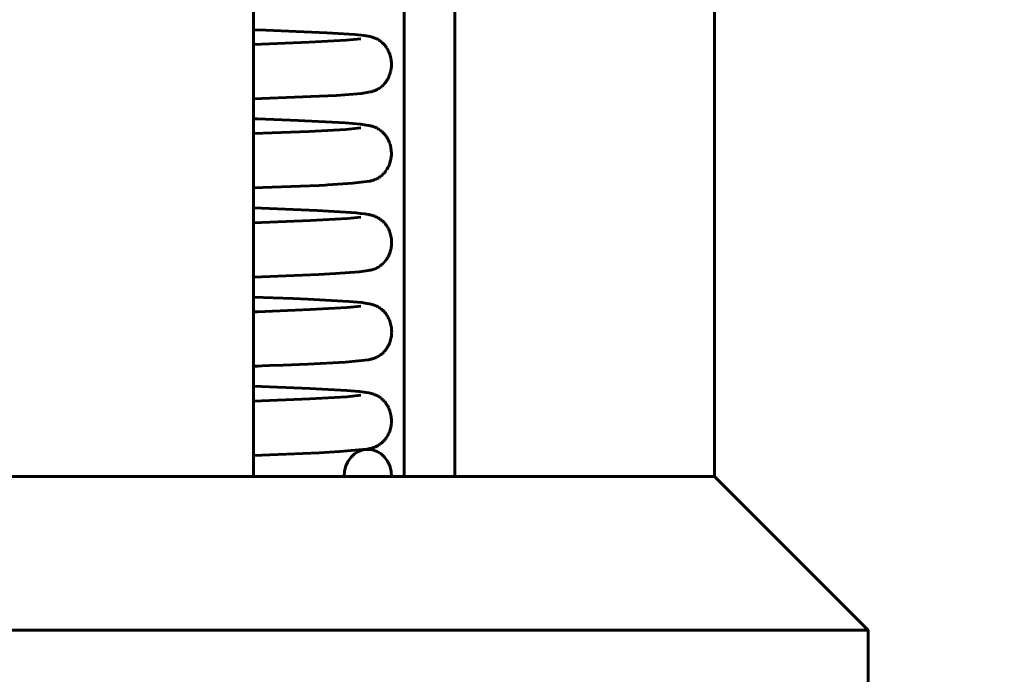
# Model space of a CAD drawing. Header units: millimetres. Extents: x 0 to 210, y 0 to 297.
# Tile 23 of 29: x 162 to 180, y 203 to 215. Entities that reach past the tile are written whole.
import ezdxf

# ---------------------------------------------------------------- set-up
doc = ezdxf.new("R2010")
doc.units = ezdxf.units.MM
doc.linetypes.add('K5LT_BASIC', pattern=[0])
doc.linetypes.add('K5LT_THIN', pattern=[0])
doc.layers.add('Системный слой', color=7, linetype='Continuous')
doc.layers.add('Системный слой (1)', color=251, linetype='Continuous', true_color=0x6c6c6c)
doc.styles.add('KDIMTEXTSTYLE', font='txt', dxfattribs={"width": 0.96, "oblique": 15, "height": 5})
doc.styles.add('KTEXTSTYLE', font='txt', dxfattribs={"width": 0.96, "height": 5})
doc.dimstyles.new('KDIMSTYLE (1.00)', dxfattribs={"dimtxt": 5, "dimasz": 1, "dimexe": 2, "dimexo": 0, "dimgap": 1, "dimtad": 1, "dimtxsty": 'KDIMTEXTSTYLE', "dimsah": 1, "dimcen": 0, "dimdle": 1, "dimadec": 0, "dimazin": 0, "dimtfac": 0.667, "dimtmove": 0, "dimatfit": 3, "dimfxl": 1, "dimtvp": 1, "dimtolj": 1, "dimtzin": 0, "dimarcsym": 0})

# ---------------------------------------------------------------- blocks, each defined once
blk = doc.blocks.new('U76')
at = {"layer": 'Системный слой (1)', "color": 143, "linetype": 'K5LT_BASIC', "lineweight": 60, "true_color": 0x33acca}
for p, q in [((167.526, 214.33), (166.504, 214.291)), ((168.207, 214.368), (167.526, 214.33)), ((168.479, 214.397), (168.207, 214.368))]:
    blk.add_line(p, q, dxfattribs=at)
blk = doc.blocks.new('U81')
at = {"layer": 'Системный слой (1)', "color": 143, "linetype": 'K5LT_BASIC', "lineweight": 60, "true_color": 0x33acca}
for p, q in [((167.537, 207.966), (166.504, 208.005)), ((168.219, 207.927), (167.537, 207.966)), ((168.447, 207.908), (168.219, 207.927)), ((168.537, 207.897), (168.447, 207.908)), ((168.577, 207.891), (168.537, 207.897)), ((168.621, 207.883), (168.577, 207.891)), ((168.625, 207.882), (168.621, 207.883)), ((168.647, 207.878), (168.625, 207.882)), ((168.657, 207.875), (168.647, 207.878)), ((168.663, 207.874), (168.657, 207.875)), ((168.668, 207.872), (168.663, 207.874)), ((168.678, 207.87), (168.668, 207.872)), ((168.692, 207.866), (168.678, 207.87)), ((168.7, 207.863), (168.692, 207.866)), ((168.704, 207.862), (168.7, 207.863)), ((168.706, 207.861), (168.704, 207.862)), ((168.707, 207.86), (168.706, 207.861)), ((168.71, 207.86), (168.707, 207.86)), ((168.712, 207.859), (168.71, 207.86)), ((168.715, 207.858), (168.712, 207.859)), ((168.719, 207.856), (168.715, 207.858)), ((168.727, 207.853), (168.719, 207.856)), ((168.741, 207.848), (168.727, 207.853)), ((168.748, 207.845), (168.741, 207.848)), ((168.752, 207.843), (168.748, 207.845)), ((168.754, 207.842), (168.752, 207.843)), ((168.755, 207.841), (168.754, 207.842)), ((168.773, 207.833), (168.755, 207.841)), ((168.787, 207.826), (168.773, 207.833)), ((168.794, 207.821), (168.787, 207.826)), ((168.798, 207.819), (168.794, 207.821)), ((168.8, 207.818), (168.798, 207.819)), ((168.801, 207.817), (168.8, 207.818)), ((168.817, 207.807), (168.801, 207.817)), ((168.831, 207.797), (168.817, 207.807)), ((168.839, 207.792), (168.831, 207.797)), ((168.843, 207.789), (168.839, 207.792)), ((168.845, 207.788), (168.843, 207.789)), ((168.846, 207.787), (168.845, 207.788)), ((168.861, 207.775), (168.846, 207.787)), ((168.875, 207.762), (168.861, 207.775)), ((168.882, 207.756), (168.875, 207.762)), ((168.886, 207.752), (168.882, 207.756)), ((168.888, 207.75), (168.886, 207.752)), ((168.889, 207.749), (168.888, 207.75)), ((168.902, 207.736), (168.889, 207.749)), ((168.915, 207.721), (168.902, 207.736)), ((168.922, 207.713), (168.915, 207.721)), ((168.925, 207.709), (168.922, 207.713)), ((168.927, 207.707), (168.925, 207.709)), ((168.927, 207.706), (168.927, 207.707)), ((168.939, 207.691), (168.927, 207.706)), ((168.951, 207.673), (168.939, 207.691)), ((168.957, 207.664), (168.951, 207.673)), ((168.96, 207.659), (168.957, 207.664)), ((168.961, 207.657), (168.96, 207.659)), ((168.962, 207.656), (168.961, 207.657)), ((168.972, 207.638), (168.962, 207.656)), ((168.983, 207.616), (168.972, 207.638)), ((168.989, 207.605), (168.983, 207.616)), ((168.991, 207.599), (168.989, 207.605)), ((168.993, 207.596), (168.991, 207.599)), ((168.993, 207.595), (168.993, 207.596)), ((169.002, 207.573), (168.993, 207.595)), ((169.011, 207.548), (169.002, 207.573)), ((169.015, 207.535), (169.011, 207.548)), ((169.017, 207.529), (169.015, 207.535)), ((169.018, 207.525), (169.017, 207.529)), ((169.018, 207.524), (169.018, 207.525)), ((169.024, 207.499), (169.018, 207.524)), ((169.03, 207.473), (169.024, 207.499)), ((169.032, 207.459), (169.03, 207.473)), ((169.033, 207.452), (169.032, 207.459)), ((169.034, 207.449), (169.033, 207.452)), ((169.034, 207.447), (169.034, 207.449)), ((169.037, 207.422), (169.034, 207.447)), ((169.028, 207.251), (169.033, 207.276)), ((169.033, 207.276), (169.036, 207.298)), ((169.036, 207.302), (169.037, 207.309)), ((169.036, 207.299), (169.036, 207.302)), ((169.036, 207.298), (169.036, 207.299)), ((169.039, 207.395), (169.037, 207.422)), ((169.037, 207.309), (169.038, 207.321)), ((169.038, 207.321), (169.039, 207.347)), ((169.039, 207.382), (169.039, 207.395)), ((169.04, 207.375), (169.039, 207.382)), ((169.039, 207.347), (169.04, 207.37)), ((169.04, 207.372), (169.04, 207.375)), ((169.04, 207.37), (169.04, 207.372)), ((168.943, 207.054), (168.957, 207.075)), ((168.957, 207.075), (168.968, 207.093)), ((168.968, 207.093), (168.969, 207.094)), ((168.969, 207.094), (168.97, 207.097)), ((168.97, 207.097), (168.973, 207.103)), ((168.973, 207.103), (168.979, 207.114)), ((168.979, 207.114), (168.991, 207.137)), ((168.991, 207.137), (168.999, 207.158)), ((168.999, 207.158), (169, 207.159)), ((169, 207.159), (169.001, 207.162)), ((169.001, 207.162), (169.004, 207.168)), ((169.004, 207.168), (169.008, 207.18)), ((169.008, 207.18), (169.016, 207.205)), ((169.016, 207.205), (169.023, 207.228)), ((169.023, 207.229), (169.024, 207.232)), ((169.023, 207.228), (169.023, 207.229)), ((169.024, 207.232), (169.025, 207.238)), ((169.025, 207.238), (169.028, 207.251)), ((168.748, 206.891), (168.756, 206.894)), ((168.756, 206.894), (168.769, 206.901)), ((168.769, 206.901), (168.793, 206.913)), ((168.793, 206.913), (168.794, 206.914)), ((168.794, 206.914), (168.796, 206.915)), ((168.796, 206.915), (168.799, 206.917)), ((168.799, 206.917), (168.8, 206.918)), ((168.8, 206.918), (168.801, 206.918)), ((168.801, 206.918), (168.802, 206.919)), ((168.801, 206.918), (168.801, 206.918)), ((168.802, 206.919), (168.803, 206.92)), ((168.803, 206.92), (168.805, 206.921)), ((168.805, 206.921), (168.807, 206.922)), ((168.807, 206.922), (168.811, 206.924)), ((168.811, 206.924), (168.812, 206.925)), ((168.812, 206.925), (168.813, 206.926)), ((168.812, 206.925), (168.812, 206.925)), ((168.813, 206.926), (168.816, 206.928)), ((168.816, 206.928), (168.82, 206.931)), ((168.82, 206.931), (168.83, 206.937)), ((168.83, 206.937), (168.834, 206.94)), ((168.834, 206.941), (168.836, 206.942)), ((168.834, 206.94), (168.834, 206.941)), ((168.836, 206.942), (168.839, 206.944)), ((168.839, 206.944), (168.845, 206.949)), ((168.845, 206.949), (168.858, 206.96)), ((168.858, 206.96), (168.883, 206.983)), ((168.883, 206.983), (168.884, 206.984)), ((168.884, 206.984), (168.886, 206.986)), ((168.886, 206.986), (168.891, 206.99)), ((168.891, 206.99), (168.899, 206.999)), ((168.899, 206.999), (168.916, 207.019)), ((168.916, 207.019), (168.929, 207.035)), ((168.929, 207.035), (168.93, 207.036)), ((168.93, 207.036), (168.932, 207.038)), ((168.932, 207.038), (168.936, 207.043)), ((168.936, 207.043), (168.943, 207.054)), ((166.504, 206.733), (167.709, 206.781)), ((167.709, 206.781), (168.09, 206.802)), ((168.09, 206.802), (168.583, 206.847)), ((168.583, 206.847), (168.587, 206.848)), ((168.587, 206.848), (168.639, 206.857)), ((168.639, 206.857), (168.647, 206.859)), ((168.647, 206.859), (168.66, 206.862)), ((168.66, 206.862), (168.681, 206.868)), ((168.681, 206.868), (168.697, 206.872)), ((168.697, 206.872), (168.707, 206.875)), ((168.707, 206.875), (168.716, 206.879)), ((168.716, 206.879), (168.722, 206.88)), ((168.722, 206.88), (168.725, 206.882)), ((168.725, 206.882), (168.726, 206.882)), ((168.726, 206.882), (168.728, 206.883)), ((168.728, 206.883), (168.729, 206.883)), ((168.729, 206.883), (168.731, 206.884)), ((168.731, 206.884), (168.733, 206.885)), ((168.733, 206.885), (168.737, 206.886)), ((168.737, 206.886), (168.739, 206.887)), ((168.739, 206.887), (168.743, 206.889)), ((168.743, 206.889), (168.748, 206.891))]:
    blk.add_line(p, q, dxfattribs=at)
blk = doc.blocks.new('U87')
at = {"layer": 'Системный слой (1)', "color": 143, "linetype": 'K5LT_BASIC', "lineweight": 60, "true_color": 0x33acca}
for p, q in [((167.67, 211.238), (166.504, 211.283)), ((168.196, 211.208), (167.67, 211.238)), ((168.39, 211.192), (168.196, 211.208)), ((168.47, 211.184), (168.39, 211.192)), ((168.547, 211.175), (168.47, 211.184)), ((168.582, 211.17), (168.547, 211.175)), ((168.624, 211.162), (168.582, 211.17)), ((168.637, 211.16), (168.624, 211.162)), ((168.653, 211.156), (168.637, 211.16)), ((168.661, 211.154), (168.653, 211.156)), ((168.665, 211.153), (168.661, 211.154)), ((168.668, 211.152), (168.665, 211.153)), ((168.674, 211.151), (168.668, 211.152)), ((168.686, 211.147), (168.674, 211.151)), ((168.698, 211.144), (168.686, 211.147)), ((168.705, 211.142), (168.698, 211.144)), ((168.708, 211.14), (168.705, 211.142)), ((168.71, 211.14), (168.708, 211.14)), ((168.711, 211.139), (168.71, 211.14)), ((168.714, 211.139), (168.711, 211.139)), ((168.716, 211.138), (168.714, 211.139)), ((168.719, 211.137), (168.716, 211.138)), ((168.721, 211.136), (168.719, 211.137)), ((168.724, 211.135), (168.721, 211.136)), ((168.729, 211.133), (168.724, 211.135)), ((168.734, 211.131), (168.729, 211.133)), ((168.737, 211.13), (168.734, 211.131)), ((168.738, 211.129), (168.737, 211.13)), ((168.739, 211.129), (168.738, 211.129)), ((168.755, 211.122), (168.739, 211.129)), ((168.769, 211.115), (168.755, 211.122)), ((168.777, 211.111), (168.769, 211.115)), ((168.781, 211.109), (168.777, 211.111)), ((168.783, 211.108), (168.781, 211.109)), ((168.784, 211.108), (168.783, 211.108)), ((168.801, 211.098), (168.784, 211.108)), ((168.815, 211.089), (168.801, 211.098)), ((168.823, 211.084), (168.815, 211.089)), ((168.827, 211.082), (168.823, 211.084)), ((168.829, 211.081), (168.827, 211.082)), ((168.829, 211.08), (168.829, 211.081)), ((168.845, 211.068), (168.829, 211.08)), ((168.859, 211.057), (168.845, 211.068)), ((168.867, 211.051), (168.859, 211.057)), ((168.87, 211.048), (168.867, 211.051)), ((168.872, 211.046), (168.87, 211.048)), ((168.873, 211.046), (168.872, 211.046)), ((168.886, 211.034), (168.873, 211.046)), ((168.9, 211.02), (168.886, 211.034)), ((168.906, 211.013), (168.9, 211.02)), ((168.91, 211.009), (168.906, 211.013)), ((168.911, 211.007), (168.91, 211.009)), ((168.912, 211.007), (168.911, 211.007)), ((168.924, 210.993), (168.912, 211.007)), ((168.937, 210.977), (168.924, 210.993)), ((168.943, 210.968), (168.937, 210.977)), ((168.946, 210.964), (168.943, 210.968)), ((168.948, 210.961), (168.946, 210.964)), ((168.949, 210.96), (168.948, 210.961)), ((168.959, 210.944), (168.949, 210.96)), ((168.971, 210.924), (168.959, 210.944)), ((168.977, 210.914), (168.971, 210.924)), ((168.98, 210.908), (168.977, 210.914)), ((168.981, 210.906), (168.98, 210.908)), ((168.982, 210.904), (168.981, 210.906)), ((168.991, 210.885), (168.982, 210.904)), ((169.001, 210.861), (168.991, 210.885)), ((169.006, 210.849), (169.001, 210.861)), ((169.008, 210.842), (169.006, 210.849)), ((169.009, 210.839), (169.008, 210.842)), ((169.01, 210.838), (169.009, 210.839)), ((169.017, 210.815), (169.01, 210.838)), ((169.025, 210.789), (169.017, 210.815)), ((169.028, 210.775), (169.025, 210.789)), ((169.029, 210.769), (169.028, 210.775)), ((169.03, 210.765), (169.029, 210.769)), ((169.03, 210.764), (169.03, 210.765)), ((169.035, 210.739), (169.03, 210.764)), ((169.038, 210.712), (169.035, 210.739)), ((169.04, 210.698), (169.038, 210.712)), ((169.04, 210.692), (169.04, 210.698)), ((169.022, 210.497), (169.029, 210.522)), ((169.029, 210.522), (169.033, 210.541)), ((169.033, 210.545), (169.035, 210.551)), ((169.033, 210.542), (169.033, 210.545)), ((169.033, 210.541), (169.033, 210.542)), ((169.035, 210.551), (169.036, 210.564)), ((169.036, 210.564), (169.039, 210.588)), ((169.039, 210.588), (169.041, 210.611)), ((169.041, 210.688), (169.04, 210.692)), ((169.041, 210.687), (169.041, 210.688)), ((169.042, 210.661), (169.041, 210.687)), ((169.041, 210.613), (169.042, 210.616)), ((169.041, 210.611), (169.041, 210.613)), ((169.042, 210.635), (169.042, 210.661)), ((169.042, 210.622), (169.042, 210.635)), ((169.042, 210.616), (169.042, 210.622)), ((168.943, 210.329), (168.954, 210.345)), ((168.954, 210.346), (168.956, 210.349)), ((168.954, 210.345), (168.954, 210.346)), ((168.956, 210.349), (168.959, 210.354)), ((168.959, 210.354), (168.966, 210.365)), ((168.966, 210.365), (168.979, 210.387)), ((168.979, 210.387), (168.989, 210.408)), ((168.989, 210.408), (168.99, 210.409)), ((168.99, 210.409), (168.991, 210.412)), ((168.991, 210.412), (168.994, 210.418)), ((168.994, 210.418), (168.999, 210.43)), ((168.999, 210.43), (169.008, 210.454)), ((169.008, 210.454), (169.016, 210.475)), ((169.016, 210.476), (169.017, 210.479)), ((169.016, 210.475), (169.016, 210.476)), ((169.017, 210.479), (169.019, 210.485)), ((169.019, 210.485), (169.022, 210.497)), ((168.694, 210.15), (168.703, 210.153)), ((168.703, 210.153), (168.719, 210.158)), ((168.719, 210.158), (168.722, 210.159)), ((168.722, 210.159), (168.723, 210.159)), ((168.723, 210.159), (168.724, 210.16)), ((168.724, 210.16), (168.728, 210.161)), ((168.728, 210.161), (168.736, 210.164)), ((168.736, 210.164), (168.753, 210.171)), ((168.753, 210.171), (168.761, 210.175)), ((168.761, 210.175), (168.762, 210.176)), ((168.762, 210.176), (168.764, 210.176)), ((168.764, 210.176), (168.766, 210.177)), ((168.766, 210.177), (168.767, 210.178)), ((168.767, 210.178), (168.769, 210.179)), ((168.769, 210.179), (168.77, 210.179)), ((168.77, 210.179), (168.773, 210.181)), ((168.773, 210.181), (168.777, 210.183)), ((168.777, 210.183), (168.783, 210.186)), ((168.783, 210.186), (168.793, 210.191)), ((168.793, 210.191), (168.804, 210.198)), ((168.804, 210.198), (168.806, 210.199)), ((168.804, 210.198), (168.804, 210.198)), ((168.806, 210.199), (168.808, 210.2)), ((168.808, 210.2), (168.809, 210.201)), ((168.809, 210.201), (168.81, 210.202)), ((168.809, 210.201), (168.809, 210.201)), ((168.81, 210.202), (168.81, 210.202)), ((168.81, 210.202), (168.811, 210.202)), ((168.811, 210.202), (168.812, 210.203)), ((168.812, 210.203), (168.814, 210.204)), ((168.814, 210.204), (168.817, 210.206)), ((168.817, 210.206), (168.818, 210.207)), ((168.817, 210.206), (168.817, 210.206)), ((168.818, 210.207), (168.82, 210.208)), ((168.82, 210.208), (168.821, 210.209)), ((168.821, 210.209), (168.822, 210.21)), ((168.822, 210.21), (168.824, 210.211)), ((168.824, 210.211), (168.826, 210.212)), ((168.826, 210.212), (168.829, 210.214)), ((168.829, 210.214), (168.831, 210.216)), ((168.831, 210.216), (168.832, 210.216)), ((168.832, 210.216), (168.833, 210.217)), ((168.833, 210.217), (168.835, 210.219)), ((168.835, 210.219), (168.84, 210.223)), ((168.84, 210.223), (168.851, 210.231)), ((168.851, 210.231), (168.859, 210.238)), ((168.859, 210.238), (168.863, 210.241)), ((168.863, 210.241), (168.864, 210.242)), ((168.864, 210.242), (168.866, 210.243)), ((168.866, 210.243), (168.869, 210.246)), ((168.869, 210.246), (168.876, 210.253)), ((168.876, 210.253), (168.891, 210.267)), ((168.891, 210.267), (168.912, 210.29)), ((168.912, 210.29), (168.913, 210.291)), ((168.913, 210.291), (168.915, 210.294)), ((168.915, 210.294), (168.919, 210.299)), ((168.919, 210.299), (168.927, 210.308)), ((168.927, 210.308), (168.943, 210.329)), ((166.504, 210.012), (167.706, 210.059)), ((167.706, 210.059), (168.009, 210.076)), ((168.009, 210.076), (168.449, 210.109)), ((168.449, 210.109), (168.612, 210.131)), ((168.612, 210.131), (168.642, 210.137)), ((168.642, 210.137), (168.655, 210.14)), ((168.655, 210.14), (168.659, 210.141)), ((168.659, 210.141), (168.664, 210.142)), ((168.664, 210.142), (168.674, 210.144)), ((168.674, 210.144), (168.68, 210.146)), ((168.68, 210.146), (168.681, 210.146)), ((168.681, 210.146), (168.683, 210.147)), ((168.683, 210.147), (168.687, 210.148)), ((168.687, 210.148), (168.694, 210.15))]:
    blk.add_line(p, q, dxfattribs=at)
blk = doc.blocks.new('U89')
at = {"layer": 'Системный слой (1)', "color": 143, "linetype": 'K5LT_BASIC', "lineweight": 60, "true_color": 0x33acca}
for p, q in [((168.227, 209.452), (167.544, 209.413)), ((168.477, 209.478), (168.227, 209.452)), ((166.519, 209.373), (166.504, 209.373)), ((166.532, 209.374), (166.519, 209.373)), ((166.577, 209.375), (166.532, 209.374)), ((167.544, 209.413), (166.577, 209.375))]:
    blk.add_line(p, q, dxfattribs=at)
blk = doc.blocks.new('U92')
at = {"layer": 'Системный слой (1)', "color": 143, "linetype": 'K5LT_BASIC', "lineweight": 60, "true_color": 0x33acca}
for p, q in [((168.23, 211.092), (167.55, 211.052)), ((168.474, 211.117), (168.23, 211.092)), ((167.55, 211.052), (166.504, 211.012))]:
    blk.add_line(p, q, dxfattribs=at)
blk = doc.blocks.new('U99')
at = {"layer": 'Системный слой (1)', "color": 143, "linetype": 'K5LT_BASIC', "lineweight": 60, "true_color": 0x33acca}
for p, q in [((167.225, 209.618), (166.504, 209.644)), ((167.499, 209.606), (167.225, 209.618)), ((168.254, 209.564), (167.499, 209.606)), ((168.495, 209.542), (168.254, 209.564)), ((168.588, 209.529), (168.495, 209.542)), ((168.631, 209.521), (168.588, 209.529)), ((168.644, 209.518), (168.631, 209.521)), ((168.66, 209.514), (168.644, 209.518)), ((168.669, 209.512), (168.66, 209.514)), ((168.673, 209.511), (168.669, 209.512)), ((168.677, 209.51), (168.673, 209.511)), ((168.685, 209.508), (168.677, 209.51)), ((168.7, 209.503), (168.685, 209.508)), ((168.709, 209.5), (168.7, 209.503)), ((168.714, 209.499), (168.709, 209.5)), ((168.716, 209.498), (168.714, 209.499)), ((168.718, 209.498), (168.716, 209.498)), ((168.718, 209.497), (168.718, 209.498)), ((168.721, 209.496), (168.718, 209.497)), ((168.724, 209.495), (168.721, 209.496)), ((168.727, 209.494), (168.724, 209.495)), ((168.731, 209.492), (168.727, 209.494)), ((168.74, 209.489), (168.731, 209.492)), ((168.746, 209.487), (168.74, 209.489)), ((168.749, 209.485), (168.746, 209.487)), ((168.75, 209.485), (168.749, 209.485)), ((168.751, 209.484), (168.75, 209.485)), ((168.768, 209.477), (168.751, 209.484)), ((168.782, 209.47), (168.768, 209.477)), ((168.789, 209.466), (168.782, 209.47)), ((168.793, 209.463), (168.789, 209.466)), ((168.795, 209.462), (168.793, 209.463)), ((168.796, 209.462), (168.795, 209.462)), ((168.813, 209.452), (168.796, 209.462)), ((168.827, 209.442), (168.813, 209.452)), ((168.835, 209.437), (168.827, 209.442)), ((168.839, 209.434), (168.835, 209.437)), ((168.841, 209.433), (168.839, 209.434)), ((168.841, 209.432), (168.841, 209.433)), ((168.857, 209.421), (168.841, 209.432)), ((168.871, 209.409), (168.857, 209.421)), ((168.878, 209.402), (168.871, 209.409)), ((168.882, 209.399), (168.878, 209.402)), ((168.884, 209.397), (168.882, 209.399)), ((168.885, 209.396), (168.884, 209.397)), ((168.898, 209.383), (168.885, 209.396)), ((168.912, 209.369), (168.898, 209.383)), ((168.919, 209.361), (168.912, 209.369)), ((168.922, 209.357), (168.919, 209.361)), ((168.924, 209.355), (168.922, 209.357)), ((168.925, 209.354), (168.924, 209.355)), ((168.936, 209.34), (168.925, 209.354)), ((168.948, 209.323), (168.936, 209.34)), ((168.955, 209.313), (168.948, 209.323)), ((168.958, 209.309), (168.955, 209.313)), ((168.959, 209.306), (168.958, 209.309)), ((168.96, 209.305), (168.959, 209.306)), ((168.97, 209.288), (168.96, 209.305)), ((168.982, 209.267), (168.97, 209.288)), ((168.987, 209.256), (168.982, 209.267)), ((168.99, 209.251), (168.987, 209.256)), ((168.991, 209.248), (168.99, 209.251)), ((168.992, 209.247), (168.991, 209.248)), ((169.001, 209.226), (168.992, 209.247)), ((169.01, 209.201), (169.001, 209.226)), ((169.015, 209.188), (169.01, 209.201)), ((169.017, 209.182), (169.015, 209.188)), ((169.018, 209.179), (169.017, 209.182)), ((169.018, 209.177), (169.018, 209.179)), ((169.025, 209.153), (169.018, 209.177)), ((169.031, 209.127), (169.025, 209.153)), ((169.034, 209.114), (169.031, 209.127)), ((169.035, 209.107), (169.034, 209.114)), ((169.035, 209.104), (169.035, 209.107)), ((169.036, 209.102), (169.035, 209.104)), ((169.039, 209.076), (169.036, 209.102)), ((169.042, 209.05), (169.039, 209.076)), ((169.03, 208.882), (169.031, 208.885)), ((169.031, 208.885), (169.032, 208.892)), ((169.032, 208.892), (169.035, 208.904)), ((169.035, 208.904), (169.039, 208.929)), ((169.039, 208.929), (169.041, 208.951)), ((169.041, 208.952), (169.042, 208.955)), ((169.041, 208.951), (169.041, 208.952)), ((169.043, 209.036), (169.042, 209.05)), ((169.042, 208.962), (169.043, 208.975)), ((169.042, 208.955), (169.042, 208.962)), ((169.043, 209.03), (169.043, 209.036)), ((169.043, 209.026), (169.043, 209.03)), ((169.043, 209.025), (169.043, 209.026)), ((169.044, 209), (169.043, 209.025)), ((169.043, 208.975), (169.044, 209)), ((168.947, 208.694), (168.954, 208.704)), ((168.954, 208.704), (168.968, 208.726)), ((168.968, 208.726), (168.979, 208.745)), ((168.979, 208.745), (168.98, 208.747)), ((168.98, 208.747), (168.981, 208.75)), ((168.981, 208.75), (168.984, 208.755)), ((168.984, 208.755), (168.99, 208.767)), ((168.99, 208.767), (169.001, 208.79)), ((169.001, 208.79), (169.009, 208.811)), ((169.009, 208.812), (169.011, 208.815)), ((169.009, 208.811), (169.009, 208.812)), ((169.011, 208.815), (169.013, 208.821)), ((169.013, 208.821), (169.017, 208.834)), ((169.017, 208.834), (169.024, 208.858)), ((169.024, 208.858), (169.03, 208.881)), ((169.03, 208.881), (169.03, 208.882)), ((168.725, 208.519), (168.746, 208.528)), ((168.746, 208.528), (168.759, 208.533)), ((168.759, 208.533), (168.761, 208.534)), ((168.761, 208.534), (168.764, 208.536)), ((168.764, 208.536), (168.77, 208.538)), ((168.77, 208.538), (168.779, 208.543)), ((168.779, 208.543), (168.793, 208.551)), ((168.793, 208.551), (168.819, 208.567)), ((168.819, 208.567), (168.82, 208.567)), ((168.82, 208.567), (168.822, 208.568)), ((168.822, 208.568), (168.824, 208.57)), ((168.824, 208.57), (168.828, 208.573)), ((168.828, 208.573), (168.838, 208.579)), ((168.838, 208.579), (168.846, 208.586)), ((168.846, 208.586), (168.847, 208.587)), ((168.847, 208.587), (168.849, 208.588)), ((168.849, 208.588), (168.852, 208.591)), ((168.852, 208.591), (168.859, 208.596)), ((168.859, 208.596), (168.873, 208.608)), ((168.873, 208.608), (168.897, 208.632)), ((168.897, 208.632), (168.899, 208.633)), ((168.899, 208.633), (168.901, 208.636)), ((168.901, 208.636), (168.905, 208.64)), ((168.905, 208.64), (168.913, 208.65)), ((168.913, 208.65), (168.93, 208.67)), ((168.93, 208.67), (168.941, 208.685)), ((168.941, 208.685), (168.942, 208.686)), ((168.942, 208.686), (168.944, 208.688)), ((168.944, 208.688), (168.947, 208.694)), ((166.504, 208.373), (166.51, 208.373)), ((166.51, 208.373), (166.513, 208.373)), ((166.513, 208.373), (166.515, 208.373)), ((166.515, 208.373), (166.515, 208.373)), ((166.515, 208.373), (166.516, 208.373)), ((166.516, 208.373), (166.517, 208.373)), ((166.517, 208.373), (166.518, 208.373)), ((166.518, 208.373), (166.52, 208.373)), ((166.52, 208.373), (166.522, 208.373)), ((166.522, 208.373), (166.523, 208.373)), ((166.523, 208.373), (166.525, 208.373)), ((166.525, 208.373), (166.529, 208.374)), ((166.529, 208.374), (166.538, 208.374)), ((166.538, 208.374), (166.556, 208.374)), ((166.556, 208.374), (166.59, 208.376)), ((166.59, 208.376), (166.659, 208.378)), ((166.659, 208.378), (166.793, 208.383)), ((166.793, 208.383), (167.047, 208.392)), ((167.047, 208.392), (167.501, 208.411)), ((167.501, 208.411), (168.194, 208.448)), ((168.194, 208.448), (168.614, 208.491)), ((168.614, 208.491), (168.616, 208.492)), ((168.616, 208.492), (168.616, 208.492)), ((168.616, 208.492), (168.618, 208.492)), ((168.618, 208.492), (168.621, 208.493)), ((168.621, 208.493), (168.627, 208.494)), ((168.627, 208.494), (168.631, 208.495)), ((168.631, 208.495), (168.643, 208.497)), ((168.643, 208.497), (168.658, 208.5)), ((168.658, 208.5), (168.662, 208.501)), ((168.662, 208.501), (168.668, 208.503)), ((168.668, 208.503), (168.678, 208.505)), ((168.678, 208.505), (168.68, 208.506)), ((168.68, 208.506), (168.681, 208.506)), ((168.681, 208.506), (168.683, 208.507)), ((168.683, 208.507), (168.688, 208.508)), ((168.688, 208.508), (168.695, 208.51)), ((168.695, 208.51), (168.698, 208.511)), ((168.698, 208.511), (168.704, 208.512)), ((168.704, 208.512), (168.712, 208.515)), ((168.712, 208.515), (168.725, 208.519))]:
    blk.add_line(p, q, dxfattribs=at)
blk = doc.blocks.new('U109')
at = {"layer": 'Системный слой (1)', "color": 143, "linetype": 'K5LT_BASIC', "lineweight": 60, "true_color": 0x33acca}
for p, q in [((166.511, 212.923), (166.504, 212.923)), ((166.526, 212.922), (166.511, 212.923)), ((166.535, 212.922), (166.526, 212.922)), ((166.542, 212.922), (166.535, 212.922)), ((166.546, 212.921), (166.542, 212.922)), ((166.548, 212.921), (166.546, 212.921)), ((166.55, 212.921), (166.548, 212.921)), ((166.553, 212.921), (166.55, 212.921)), ((166.556, 212.921), (166.553, 212.921)), ((166.561, 212.921), (166.556, 212.921)), ((166.572, 212.92), (166.561, 212.921)), ((167.321, 212.893), (166.572, 212.92)), ((167.948, 212.863), (167.321, 212.893)), ((168.188, 212.848), (167.948, 212.863)), ((168.473, 212.823), (168.188, 212.848)), ((168.578, 212.809), (168.473, 212.823)), ((168.626, 212.8), (168.578, 212.809)), ((168.652, 212.795), (168.626, 212.8)), ((168.665, 212.791), (168.652, 212.795)), ((168.672, 212.79), (168.665, 212.791)), ((168.675, 212.789), (168.672, 212.79)), ((168.679, 212.788), (168.675, 212.789)), ((168.686, 212.786), (168.679, 212.788)), ((168.702, 212.781), (168.686, 212.786)), ((168.712, 212.777), (168.702, 212.781)), ((168.717, 212.775), (168.712, 212.777)), ((168.72, 212.774), (168.717, 212.775)), ((168.721, 212.774), (168.72, 212.774)), ((168.722, 212.773), (168.721, 212.774)), ((168.724, 212.773), (168.722, 212.773)), ((168.725, 212.772), (168.724, 212.773)), ((168.726, 212.772), (168.725, 212.772)), ((168.727, 212.771), (168.726, 212.772)), ((168.728, 212.771), (168.727, 212.771)), ((168.729, 212.771), (168.728, 212.771)), ((168.728, 212.771), (168.728, 212.771)), ((168.728, 212.771), (168.728, 212.771)), ((168.73, 212.77), (168.729, 212.771)), ((168.732, 212.77), (168.73, 212.77)), ((168.733, 212.769), (168.732, 212.77)), ((168.734, 212.769), (168.733, 212.769)), ((168.751, 212.762), (168.734, 212.769)), ((168.765, 212.755), (168.751, 212.762)), ((168.772, 212.751), (168.765, 212.755)), ((168.776, 212.749), (168.772, 212.751)), ((168.778, 212.748), (168.776, 212.749)), ((168.779, 212.748), (168.778, 212.748)), ((168.796, 212.738), (168.779, 212.748)), ((168.81, 212.729), (168.796, 212.738)), ((168.818, 212.725), (168.81, 212.729)), ((168.822, 212.722), (168.818, 212.725)), ((168.824, 212.721), (168.822, 212.722)), ((168.825, 212.72), (168.824, 212.721)), ((168.84, 212.709), (168.825, 212.72)), ((168.854, 212.698), (168.84, 212.709)), ((168.862, 212.692), (168.854, 212.698)), ((168.865, 212.689), (168.862, 212.692)), ((168.867, 212.687), (168.865, 212.689)), ((168.868, 212.686), (168.867, 212.687)), ((168.882, 212.674), (168.868, 212.686)), ((168.895, 212.66), (168.882, 212.674)), ((168.902, 212.653), (168.895, 212.66)), ((168.906, 212.649), (168.902, 212.653)), ((168.907, 212.647), (168.906, 212.649)), ((168.908, 212.647), (168.907, 212.647)), ((168.92, 212.633), (168.908, 212.647)), ((168.932, 212.617), (168.92, 212.633)), ((168.939, 212.609), (168.932, 212.617)), ((168.942, 212.604), (168.939, 212.609)), ((168.943, 212.602), (168.942, 212.604)), ((168.944, 212.601), (168.943, 212.602)), ((168.955, 212.584), (168.944, 212.601)), ((168.967, 212.564), (168.955, 212.584)), ((168.973, 212.553), (168.967, 212.564)), ((168.976, 212.548), (168.973, 212.553)), ((168.977, 212.545), (168.976, 212.548)), ((168.978, 212.544), (168.977, 212.545)), ((168.987, 212.525), (168.978, 212.544)), ((168.997, 212.501), (168.987, 212.525)), ((169.002, 212.489), (168.997, 212.501)), ((169.004, 212.483), (169.002, 212.489)), ((169.005, 212.48), (169.004, 212.483)), ((169.006, 212.478), (169.005, 212.48)), ((169.014, 212.455), (169.006, 212.478)), ((169.021, 212.428), (169.014, 212.455)), ((169.024, 212.415), (169.021, 212.428)), ((169.026, 212.408), (169.024, 212.415)), ((169.026, 212.405), (169.026, 212.408)), ((169.027, 212.403), (169.026, 212.405)), ((169.031, 212.379), (169.027, 212.403)), ((169.035, 212.352), (169.031, 212.379)), ((169.036, 212.338), (169.035, 212.352)), ((169.037, 212.331), (169.036, 212.338)), ((169.037, 212.328), (169.037, 212.331)), ((169.037, 212.326), (169.037, 212.328)), ((169.039, 212.301), (169.037, 212.326)), ((169.019, 212.135), (169.025, 212.16)), ((169.025, 212.16), (169.029, 212.18)), ((169.029, 212.18), (169.03, 212.181)), ((169.03, 212.184), (169.031, 212.191)), ((169.03, 212.181), (169.03, 212.184)), ((169.031, 212.191), (169.033, 212.203)), ((169.033, 212.203), (169.036, 212.228)), ((169.036, 212.228), (169.038, 212.25)), ((169.038, 212.255), (169.039, 212.262)), ((169.038, 212.252), (169.038, 212.255)), ((169.038, 212.25), (169.038, 212.252)), ((169.039, 212.275), (169.039, 212.301)), ((169.039, 212.262), (169.039, 212.275)), ((168.923, 211.946), (168.938, 211.966)), ((168.938, 211.966), (168.95, 211.983)), ((168.95, 211.984), (168.952, 211.987)), ((168.95, 211.983), (168.95, 211.984)), ((168.952, 211.987), (168.956, 211.992)), ((168.956, 211.992), (168.962, 212.003)), ((168.962, 212.003), (168.975, 212.025)), ((168.975, 212.025), (168.985, 212.046)), ((168.985, 212.046), (168.986, 212.047)), ((168.986, 212.047), (168.987, 212.05)), ((168.987, 212.05), (168.99, 212.056)), ((168.99, 212.056), (168.995, 212.068)), ((168.995, 212.068), (169.005, 212.092)), ((169.005, 212.092), (169.012, 212.113)), ((169.012, 212.113), (169.013, 212.114)), ((169.013, 212.114), (169.014, 212.117)), ((169.014, 212.117), (169.015, 212.123)), ((169.015, 212.123), (169.019, 212.135)), ((168.666, 211.782), (168.68, 211.786)), ((168.68, 211.786), (168.688, 211.788)), ((168.688, 211.788), (168.704, 211.793)), ((168.704, 211.793), (168.713, 211.796)), ((168.713, 211.796), (168.717, 211.798)), ((168.717, 211.798), (168.718, 211.798)), ((168.718, 211.798), (168.72, 211.798)), ((168.72, 211.798), (168.722, 211.799)), ((168.722, 211.799), (168.724, 211.8)), ((168.724, 211.8), (168.727, 211.801)), ((168.727, 211.801), (168.731, 211.803)), ((168.731, 211.803), (168.739, 211.806)), ((168.739, 211.806), (168.751, 211.811)), ((168.751, 211.811), (168.754, 211.812)), ((168.754, 211.812), (168.755, 211.813)), ((168.755, 211.813), (168.756, 211.813)), ((168.756, 211.813), (168.758, 211.814)), ((168.758, 211.814), (168.759, 211.815)), ((168.759, 211.815), (168.76, 211.815)), ((168.76, 211.815), (168.76, 211.815)), ((168.76, 211.815), (168.761, 211.815)), ((168.761, 211.815), (168.761, 211.816)), ((168.761, 211.816), (168.762, 211.816)), ((168.762, 211.816), (168.763, 211.817)), ((168.763, 211.817), (168.765, 211.817)), ((168.765, 211.817), (168.766, 211.818)), ((168.766, 211.818), (168.766, 211.818)), ((168.766, 211.818), (168.767, 211.818)), ((168.767, 211.818), (168.768, 211.819)), ((168.768, 211.819), (168.772, 211.821)), ((168.772, 211.821), (168.775, 211.822)), ((168.775, 211.822), (168.777, 211.823)), ((168.777, 211.823), (168.778, 211.824)), ((168.778, 211.824), (168.779, 211.825)), ((168.778, 211.824), (168.778, 211.824)), ((168.779, 211.825), (168.781, 211.826)), ((168.781, 211.826), (168.785, 211.828)), ((168.785, 211.828), (168.793, 211.832)), ((168.793, 211.832), (168.805, 211.839)), ((168.805, 211.839), (168.806, 211.84)), ((168.806, 211.84), (168.808, 211.841)), ((168.808, 211.841), (168.811, 211.843)), ((168.811, 211.843), (168.818, 211.848)), ((168.818, 211.848), (168.833, 211.859)), ((168.833, 211.859), (168.86, 211.88)), ((168.86, 211.88), (168.861, 211.881)), ((168.861, 211.881), (168.863, 211.883)), ((168.863, 211.883), (168.868, 211.887)), ((168.868, 211.887), (168.878, 211.896)), ((168.878, 211.896), (168.897, 211.916)), ((168.897, 211.916), (168.908, 211.928)), ((168.908, 211.928), (168.909, 211.929)), ((168.909, 211.929), (168.911, 211.931)), ((168.911, 211.931), (168.915, 211.936)), ((168.915, 211.936), (168.923, 211.946)), ((166.504, 211.651), (167.711, 211.699)), ((167.711, 211.699), (167.819, 211.704)), ((167.819, 211.704), (167.871, 211.707)), ((167.871, 211.707), (168.332, 211.737)), ((168.332, 211.737), (168.634, 211.775)), ((168.634, 211.775), (168.64, 211.776)), ((168.64, 211.776), (168.65, 211.778)), ((168.65, 211.778), (168.666, 211.782))]:
    blk.add_line(p, q, dxfattribs=at)
blk = doc.blocks.new('U115')
at = {"layer": 'Системный слой (1)', "color": 143, "linetype": 'K5LT_BASIC', "lineweight": 60, "true_color": 0x33acca}
for p, q in [((167.525, 212.69), (166.504, 212.651)), ((168.201, 212.729), (167.525, 212.69)), ((168.478, 212.758), (168.201, 212.729))]:
    blk.add_line(p, q, dxfattribs=at)
blk = doc.blocks.new('U118')
at = {"layer": 'Системный слой (1)', "color": 143, "linetype": 'K5LT_BASIC', "lineweight": 60, "true_color": 0x33acca}
for p, q in [((168.219, 207.812), (167.537, 207.773)), ((168.475, 207.839), (168.219, 207.812)), ((167.537, 207.773), (166.504, 207.733))]:
    blk.add_line(p, q, dxfattribs=at)
blk = doc.blocks.new('U126')
at = {"layer": 'Системный слой (1)', "color": 143, "linetype": 'K5LT_BASIC', "lineweight": 60, "true_color": 0x33acca}
for p, q in [((166.727, 214.555), (166.504, 214.562)), ((167.853, 214.507), (166.727, 214.555)), ((168.368, 214.473), (167.853, 214.507)), ((168.539, 214.454), (168.368, 214.473)), ((168.61, 214.443), (168.539, 214.454)), ((168.645, 214.435), (168.61, 214.443)), ((168.665, 214.431), (168.645, 214.435)), ((168.674, 214.428), (168.665, 214.431)), ((168.679, 214.427), (168.674, 214.428)), ((168.682, 214.426), (168.679, 214.427)), ((168.683, 214.425), (168.682, 214.426)), ((168.69, 214.424), (168.683, 214.425)), ((168.704, 214.419), (168.69, 214.424)), ((168.715, 214.415), (168.704, 214.419)), ((168.721, 214.413), (168.715, 214.415)), ((168.725, 214.412), (168.721, 214.413)), ((168.726, 214.411), (168.725, 214.412)), ((168.727, 214.411), (168.726, 214.411)), ((168.729, 214.41), (168.727, 214.411)), ((168.732, 214.409), (168.729, 214.41)), ((168.734, 214.408), (168.732, 214.409)), ((168.735, 214.407), (168.734, 214.408)), ((168.738, 214.406), (168.735, 214.407)), ((168.742, 214.405), (168.738, 214.406)), ((168.747, 214.402), (168.742, 214.405)), ((168.75, 214.401), (168.747, 214.402)), ((168.751, 214.401), (168.75, 214.401)), ((168.752, 214.4), (168.751, 214.401)), ((168.768, 214.393), (168.752, 214.4)), ((168.782, 214.386), (168.768, 214.393)), ((168.79, 214.381), (168.782, 214.386)), ((168.794, 214.379), (168.79, 214.381)), ((168.796, 214.378), (168.794, 214.379)), ((168.797, 214.377), (168.796, 214.378)), ((168.813, 214.367), (168.797, 214.377)), ((168.828, 214.357), (168.813, 214.367)), ((168.835, 214.352), (168.828, 214.357)), ((168.839, 214.349), (168.835, 214.352)), ((168.841, 214.348), (168.839, 214.349)), ((168.842, 214.347), (168.841, 214.348)), ((168.857, 214.336), (168.842, 214.347)), ((168.871, 214.323), (168.857, 214.336)), ((168.878, 214.317), (168.871, 214.323)), ((168.882, 214.313), (168.878, 214.317)), ((168.884, 214.312), (168.882, 214.313)), ((168.885, 214.311), (168.884, 214.312)), ((168.898, 214.297), (168.885, 214.311)), ((168.912, 214.282), (168.898, 214.297)), ((168.919, 214.275), (168.912, 214.282)), ((168.922, 214.271), (168.919, 214.275)), ((168.924, 214.269), (168.922, 214.271)), ((168.925, 214.268), (168.924, 214.269)), ((168.935, 214.254), (168.925, 214.268)), ((168.948, 214.236), (168.935, 214.254)), ((168.954, 214.227), (168.948, 214.236)), ((168.957, 214.222), (168.954, 214.227)), ((168.958, 214.22), (168.957, 214.222)), ((168.959, 214.219), (168.958, 214.22)), ((168.97, 214.201), (168.959, 214.219)), ((168.981, 214.179), (168.97, 214.201)), ((168.986, 214.168), (168.981, 214.179)), ((168.989, 214.162), (168.986, 214.168)), ((168.99, 214.16), (168.989, 214.162)), ((168.991, 214.158), (168.99, 214.16)), ((169, 214.137), (168.991, 214.158)), ((169.009, 214.113), (169, 214.137)), ((169.013, 214.1), (169.009, 214.113)), ((169.015, 214.094), (169.013, 214.1)), ((169.016, 214.091), (169.015, 214.094)), ((169.016, 214.089), (169.016, 214.091)), ((169.023, 214.064), (169.016, 214.089)), ((169.029, 214.038), (169.023, 214.064)), ((169.031, 214.024), (169.029, 214.038)), ((169.033, 214.018), (169.031, 214.024)), ((169.033, 214.014), (169.033, 214.018)), ((169.033, 214.013), (169.033, 214.014)), ((169.037, 213.987), (169.033, 214.013)), ((169.039, 213.961), (169.037, 213.987)), ((169.04, 213.947), (169.039, 213.961)), ((169.019, 213.77), (169.025, 213.792)), ((169.025, 213.794), (169.026, 213.797)), ((169.025, 213.792), (169.025, 213.794)), ((169.026, 213.797), (169.027, 213.803)), ((169.027, 213.803), (169.03, 213.815)), ((169.03, 213.815), (169.034, 213.841)), ((169.034, 213.841), (169.037, 213.862)), ((169.037, 213.864), (169.038, 213.867)), ((169.037, 213.862), (169.037, 213.864)), ((169.038, 213.873), (169.039, 213.886)), ((169.038, 213.867), (169.038, 213.873)), ((169.039, 213.886), (169.04, 213.912)), ((169.04, 213.941), (169.04, 213.947)), ((169.04, 213.937), (169.04, 213.941)), ((169.04, 213.936), (169.04, 213.937)), ((169.04, 213.912), (169.04, 213.936)), ((168.917, 213.577), (168.934, 213.598)), ((168.934, 213.598), (168.935, 213.599)), ((168.935, 213.599), (168.937, 213.602)), ((168.937, 213.602), (168.941, 213.607)), ((168.941, 213.607), (168.948, 213.617)), ((168.948, 213.617), (168.962, 213.639)), ((168.962, 213.639), (168.972, 213.657)), ((168.972, 213.657), (168.973, 213.658)), ((168.973, 213.658), (168.974, 213.661)), ((168.974, 213.661), (168.977, 213.667)), ((168.977, 213.667), (168.983, 213.678)), ((168.983, 213.678), (168.994, 213.702)), ((168.994, 213.702), (169.003, 213.723)), ((169.003, 213.723), (169.004, 213.724)), ((169.004, 213.724), (169.005, 213.727)), ((169.005, 213.727), (169.007, 213.733)), ((169.007, 213.733), (169.011, 213.745)), ((169.011, 213.745), (169.019, 213.77)), ((168.62, 213.411), (168.662, 213.42)), ((168.662, 213.42), (168.671, 213.422)), ((168.671, 213.422), (168.685, 213.426)), ((168.685, 213.426), (168.7, 213.43)), ((168.7, 213.43), (168.704, 213.432)), ((168.704, 213.432), (168.712, 213.434)), ((168.712, 213.434), (168.723, 213.438)), ((168.723, 213.438), (168.743, 213.445)), ((168.743, 213.445), (168.779, 213.463)), ((168.779, 213.463), (168.781, 213.464)), ((168.779, 213.463), (168.779, 213.463)), ((168.781, 213.464), (168.784, 213.466)), ((168.784, 213.466), (168.79, 213.469)), ((168.79, 213.469), (168.798, 213.473)), ((168.798, 213.473), (168.811, 213.481)), ((168.811, 213.481), (168.833, 213.496)), ((168.833, 213.496), (168.835, 213.498)), ((168.835, 213.498), (168.836, 213.498)), ((168.836, 213.498), (168.837, 213.5)), ((168.837, 213.5), (168.841, 213.503)), ((168.841, 213.503), (168.849, 213.508)), ((168.849, 213.508), (168.852, 213.511)), ((168.852, 213.511), (168.853, 213.512)), ((168.853, 213.512), (168.854, 213.513)), ((168.854, 213.513), (168.857, 213.515)), ((168.857, 213.515), (168.862, 213.52)), ((168.862, 213.52), (168.874, 213.53)), ((168.874, 213.53), (168.887, 213.543)), ((168.887, 213.543), (168.889, 213.545)), ((168.889, 213.545), (168.89, 213.546)), ((168.89, 213.546), (168.892, 213.548)), ((168.892, 213.548), (168.895, 213.552)), ((168.895, 213.552), (168.903, 213.56)), ((168.903, 213.56), (168.917, 213.577)), ((166.504, 213.291), (167.709, 213.338)), ((167.709, 213.338), (168.03, 213.355)), ((168.03, 213.355), (168.487, 213.391)), ((168.487, 213.391), (168.62, 213.411))]:
    blk.add_line(p, q, dxfattribs=at)
blk = doc.blocks.new('D8')
at = {"layer": 'Системный слой (1)'}
for points in [[(199.783, 236.144), (199.124, 241.144), (198.466, 236.144), (199.124, 236.644)], [(199.124, 129.144), (199.783, 134.144), (199.124, 133.644), (198.466, 134.144)]]:
    blk.add_hatch(color=7, dxfattribs=at).paths.add_polyline_path(points)
at = {"layer": 'Системный слой (1)', "color": 7, "linetype": 'K5LT_THIN', "lineweight": 18, "true_color": 0xffffff}
for p, q in [((166.847, 241.144), (201.124, 241.144)), ((198.466, 236.144), (199.124, 241.144)), ((199.124, 241.144), (199.783, 236.144)), ((199.124, 241.144), (199.124, 129.144)), ((199.124, 236.644), (198.466, 236.144)), ((199.783, 236.144), (199.124, 236.644)), ((199.124, 129.144), (198.466, 134.144)), ((198.466, 134.144), (199.124, 133.644)), ((199.124, 133.644), (199.783, 134.144)), ((199.783, 134.144), (199.124, 129.144)), ((174.236, 129.144), (201.124, 129.144))]:
    blk.add_line(p, q, dxfattribs=at)
blk.add_wipeout([(198.124, 180.53), (190.743, 180.53), (190.743, 189.389), (198.124, 189.389)]).dxf.layer = 'Системный слой (1)'
at = {"layer": 'Системный слой (1)', "color": 7, "insert": (191.537, 180.53), "char_height": 5, "attachment_point": 1, "rotation": 90, "style": 'KTEXTSTYLE'}
blk.add_mtext('\\fArial|b0|c204|p34;\\H5.0;\\W1.000;\\Q15;\\fGOST Type AU|b0|i0|c204|p34;\\Q15;\\W0.960;112', dxfattribs=at)
blk = doc.blocks.new('KDIMARROW_01')
at = {"layer": 'Системный слой'}
blk.add_hatch(color=0, dxfattribs=at).paths.add_polyline_path([(0, 0), (-5, 0.658), (-4.5, 0), (-5, -0.658)])
at = {"layer": 'Системный слой', "color": 0, "linetype": 'K5LT_THIN', "lineweight": 18}
for p, q in [((-4.5, 0), (-5, 0.658)), ((-5, 0.658), (0, 0)), ((0, 0), (-5, -0.658)), ((-5, -0.658), (-4.5, 0))]:
    blk.add_line(p, q, dxfattribs=at)
at = {"layer": 'Системный слой (1)', "color": 0, "linetype": 'K5LT_THIN', "lineweight": 18}
blk.add_line((152.724, 129.144), (151.724, 129.144), dxfattribs=at)
blk = doc.blocks.new('D9')
at = {"layer": 'Системный слой (1)'}
for points in [[(121.224, 256.856), (126.224, 257.514), (125.724, 256.856), (126.224, 256.198)], [(184.224, 256.856), (179.224, 257.514), (179.724, 256.856), (179.224, 256.198)]]:
    blk.add_hatch(color=7, dxfattribs=at).paths.add_polyline_path(points)
at = {"layer": 'Системный слой (1)', "color": 7, "linetype": 'K5LT_THIN', "lineweight": 18, "true_color": 0xffffff}
for p, q in [((121.224, 167.044), (121.224, 258.856)), ((184.224, 167.044), (184.224, 258.856)), ((121.224, 256.856), (126.224, 257.514)), ((126.224, 257.514), (125.724, 256.856)), ((179.724, 256.856), (179.224, 257.514)), ((179.224, 257.514), (184.224, 256.856)), ((126.224, 256.198), (121.224, 256.856)), ((121.224, 256.856), (184.224, 256.856)), ((125.724, 256.856), (126.224, 256.198)), ((184.224, 256.856), (179.224, 256.198)), ((179.224, 256.198), (179.724, 256.856))]:
    blk.add_line(p, q, dxfattribs=at)
blk.add_wipeout([(147.052, 257.856), (147.052, 265.238), (157.943, 265.238), (157.943, 257.856)]).dxf.layer = 'Системный слой (1)'
at = {"layer": 'Системный слой (1)', "color": 7, "char_height": 5, "attachment_point": 1, "style": 'KTEXTSTYLE'}
for s, insert in [('\\fArial|b0|c204|p34;\\H5.0;\\W1.000;\\Q15;\\fGOST Type AU|b0|i0|c204|p34;\\Q15;\\W0.960;⌀', (147.052, 264.444)), ('\\fArial|b0|c204|p34;\\H5.0;\\W1.000;\\Q15;\\fGOST Type AU|b0|i0|c204|p34;\\Q15;\\W0.960;63', (150.359, 264.444))]:
    blk.add_mtext(s, dxfattribs=dict(at, insert=insert))

msp = doc.modelspace()

# ---------------------------------------------------------------- linework, layer by layer
at = {"layer": 'Системный слой (1)', "color": 143, "linetype": 'K5LT_BASIC', "lineweight": 60, "true_color": 0x33acca}
for p, q in [((166.504, 206.344), (166.504, 226.344)), ((169.275, 206.344), (169.275, 226.344)), ((170.208, 206.344), (170.208, 226.344)), ((174.986, 206.344), (174.986, 222.455)), ((168.565, 206.844), (168.598, 206.844)), ((168.565, 206.844), (168.605, 206.844)), ((138.944, 206.344), (166.504, 206.344)), ((166.504, 206.344), (170.208, 206.344)), ((170.208, 206.344), (174.986, 206.344)), ((177.814, 203.516), (174.986, 206.344)), ((127.634, 203.516), (177.814, 203.516)), ((177.814, 197.344), (177.814, 203.516))]:
    msp.add_line(p, q, dxfattribs=at)
for major_axis, start_param, end_param in [((0, -0.5), 3.141593, 4.712389), ((0, 0.5), 4.712389, 6.283185)]:
    msp.add_ellipse((168.605, 206.344), major_axis=major_axis, ratio=0.87301, start_param=start_param, end_param=end_param, dxfattribs=at)

# ---------------------------------------------------------------- block references
at = {"layer": 'Системный слой (1)'}
for name in ['U126', 'U76', 'U109', 'U115', 'U87', 'U92', 'U99', 'U89', 'U81', 'U118']:
    msp.add_blockref(name, (0, 0), dxfattribs=at)

# ---------------------------------------------------------------- next in the draw order: dimensions: what is measured, and where the dimension line sits
at = {"layer": 'Системный слой (1)', "color": 7}
dim = msp.add_linear_dim(base=(199.124, 241.144), p1=(174.236, 129.144), p2=(166.847, 241.144), angle=90, dimstyle='KDIMSTYLE (1.00)', override={"dimexo": 0, "dimpost": '\\fGOST Type AU|b0|c204|p34;\\H5.0;\\W0.960;\\Q15;<>', "dimblk1": 'KDIMARROW_01', "dimblk2": 'KDIMARROW_01', "dimse1": 0, "dimse2": 0, "dimclrt": 7, "dimtol": 1, "dimtp": 0, "dimtm": 0, "dimtdec": 5, "dimtolj": 1}, dxfattribs=at)
dim.commit()
dim.dimension.update_dxf_attribs({"geometry": 'D8', "text_midpoint": (199.124, 185.144), "dimtype": 160})

# ---------------------------------------------------------------- next in the draw order: dimensions: what is measured, and where the dimension line sits
dim = msp.add_linear_dim(base=(121.224, 256.856), p1=(184.224, 167.044), p2=(121.224, 167.044), dimstyle='KDIMSTYLE (1.00)', override={"dimexo": 0, "dimpost": '\\fGOST Type AU|b0|c204|p34;\\H5.0;\\W0.960;\\Q15;∅<>', "dimblk1": 'KDIMARROW_01', "dimblk2": 'KDIMARROW_01', "dimse1": 0, "dimse2": 0, "dimclrt": 7, "dimtol": 1, "dimtp": 0, "dimtm": 0, "dimtdec": 5, "dimtolj": 1}, dxfattribs=at)
dim.commit()
dim.dimension.update_dxf_attribs({"geometry": 'D9', "text_midpoint": (152.724, 256.856), "dimtype": 160})

doc.saveas('drawing.dxf')
